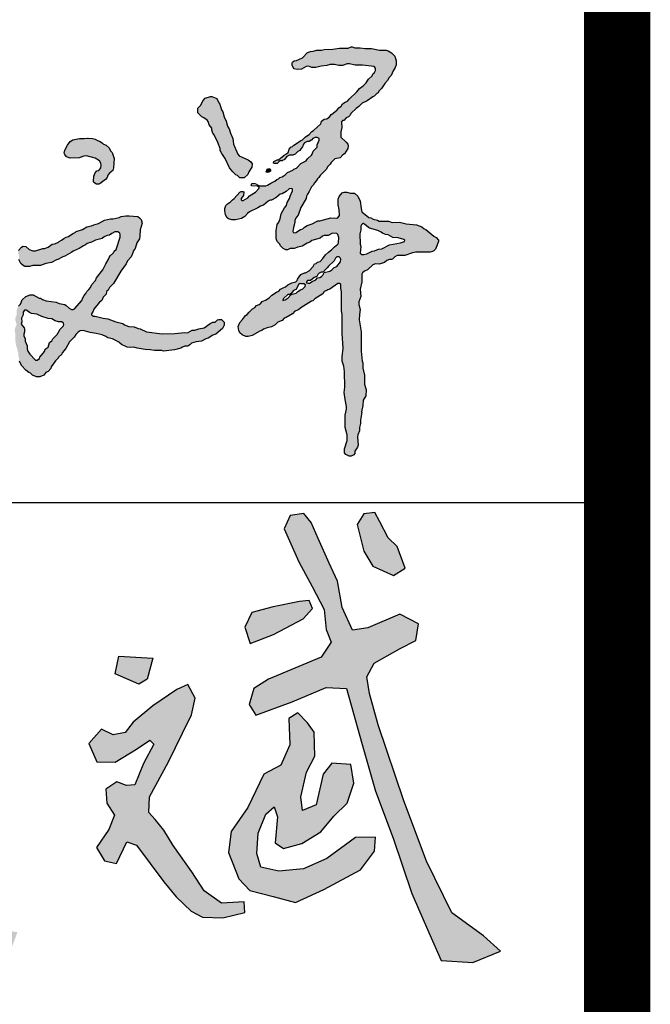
# Model space of a CAD drawing. Extents: x 427948 to 764348, y 274849 to 601549.
# Tile 76 of 212: x 762449 to 763398, y 344895 to 346375. Entities that reach past the tile are written whole.
import ezdxf

# ---------------------------------------------------------------- set-up
doc = ezdxf.new("R2010")
doc.units = 0
doc.header["$LTSCALE"] = 1000
doc.header["$MEASUREMENT"] = 0
doc.layers.get('0').update_dxf_attribs({"linetype": 'CONTINUOUS'})
doc.layers.add('PUB_TITLE', color=4, linetype='CONTINUOUS')

# ---------------------------------------------------------------- blocks, each defined once
blk = doc.blocks.new('武斌')
h = blk.add_hatch(color=3)
h.paths.add_polyline_path([(2274.1, -164.1), (2238.2, -126.9), (2205, -148.2), (2207.7, -246.4), (2174.5, -323.4), (2110.7, -356.5), (2050.9, -481.7), (1988.5, -572), (1977.9, -650.3), (2016.4, -749.8), (2057.6, -793.6), (2145.2, -816.2), (2230, -838), (2336.5, -789.6), (2473.3, -715.3), (2526.4, -646.3), (2530.4, -593.2), (2454.7, -594.5), (2347.1, -672.8), (2259.5, -712.6), (2166.5, -720.6), (2098.8, -706), (2084.1, -654.2), (2089.5, -578.6), (2118.7, -506.9), (2149.2, -479.1), (2162.5, -517.5), (2153.2, -614.4), (2185.1, -635.7), (2252.8, -617.1), (2324.5, -573.3), (2373.7, -514.9), (2424.2, -465.8), (2449.4, -390.1), (2437.4, -319.8), (2365.7, -315.8), (2333.8, -357), (2307.3, -472.4), (2255.5, -493.7), (2250.2, -441.9), (2271.4, -349), (2302, -289.3), (2299.3, -199)])
h.paths.add_polyline_path([(2260.8, 622.8), (2209.8, 614.3), (2187.5, 564.5), (2242.7, 440.3), (2292.6, 348.5), (2337.2, 261.5), (2344.7, 186.1), (2363.8, 138.4), (2326.6, 83.2), (2128.1, 0.2), (2073.3, -34.4), (2055.4, -95.1), (2080.4, -135.6), (2217.5, -85.6), (2345.1, -30.8), (2421.4, -34.4), (2480.7, -245.6), (2529.9, -420.7), (2597, -597.5), (2667.1, -804.7), (2731.2, -951), (2777.6, -1057), (2895.8, -1063.7), (2999.5, -1021.1), (2935.5, -963.2), (2816.6, -877.8), (2722, -682.8), (2636.6, -457.3), (2539.9, -171.2), (2507.8, -53.6), (2497.1, 8.4), (2525, 59.8), (2623.4, 115.4), (2681.2, 145.3), (2691.9, 207.3), (2621.3, 243.7), (2501.4, 192.4), (2443.6, 183.8), (2405.1, 269.3), (2388, 367.7), (2355.9, 436.2), (2315.2, 528.1), (2288, 588.1)])
h.paths.add_polyline_path([(2577.7, 530.5), (2546.5, 591), (2528.2, 626.5), (2485.9, 620.6), (2461.3, 580.9), (2486.9, 480.6), (2520, 424.8), (2597.6, 389.9), (2641.1, 417.3), (2611.8, 498.6)])
h.paths.add_polyline_path([(2245, 292.3), (2145.3, 271.9), (2066, 250.3), (2039.6, 195.1), (2058.8, 133.9), (2146.5, 167.5), (2258.2, 226.3), (2293, 265.9), (2281, 295.9)])
h.paths.add_polyline_path([(1545, -209), (1500.2, -187.3), (1453.3, -241.6), (1482.5, -310.8), (1552.5, -311.5), (1632, -262.6), (1682.2, -228.7), (1697.8, -244.3), (1658.4, -316.2), (1626.1, -396.5), (1594.9, -399.6), (1558.3, -385.9), (1516.3, -412.5), (1520.1, -465.8), (1549.9, -510.8), (1527.8, -564.1), (1482.1, -632.2), (1511.8, -682.4), (1557.6, -692.3), (1595.7, -610.8), (1632.3, -623), (1735.3, -760.5), (1781.2, -817.8), (1837.8, -871), (1879.6, -893.9), (1956.5, -895.9), (2038.7, -875.7), (2037.3, -836.7), (1951.7, -840.7), (1887, -794.9), (1840.5, -723.5), (1769.8, -624.5), (1735, -567), (1701.7, -526.9), (1679, -501.2), (1681.2, -441.5), (1751.9, -309.9), (1805.2, -202.3), (1839, -133.9), (1852.4, -71.7), (1824.6, -19.7), (1783.4, -39.1), (1693.8, -99.5), (1620, -161.2), (1589.8, -199.9)])
h.paths.add_polyline_path([(1641, -19.2), (1552.6, 20.1), (1566.3, 86.8), (1694, 79), (1672.4, 0.5)])
h.paths.add_polyline_path([(132.2, -561.6), (88.9, -601.8), (59.5, -691.5), (-8, -847.1), (-58.6, -963.7), (-77.3, -1082.5), (-85.2, -1155.7), (29.6, -1163.7), (170.1, -1106.3), (378, -1074.6), (534.4, -1046.9), (625.5, -991.6), (538.4, -971.8), (362.2, -1009.4), (188, -1019.2), (100.9, -1031.1), (27.6, -1054.9), (25.6, -961.9), (81.1, -803.6), (112.7, -679), (162.2, -595.9), (156.3, -556.4)])
h.paths.add_polyline_path([(399.2, -657.3), (317.8, -693.2), (317, -750.1), (359, -778.9), (470.1, -718.6), (524.4, -640.7), (470.1, -621.5), (429.9, -646)], flags=17)
h.paths.add_polyline_path([(312.8, -352), (259.1, -354.5), (233, -438), (218, -569.1), (216.7, -719.9), (216.7, -799.7), (264.1, -849.5), (277.8, -793.4), (282.8, -685), (302.8, -567.9), (316.5, -425.8), (330.2, -358.5)], flags=17)
h.paths.add_polyline_path([(41.9, -161.6), (-49.7, -163), (-76.3, -194.5), (-70, -249.1), (-28.7, -278.4), (76.9, -260.9), (216.9, -235.8), (374.5, -212.5), (539.1, -188.6), (657.2, -154.7), (680.4, -195.5), (722.6, -364.1), (746.7, -504.7), (817, -673.4), (883.4, -820), (961.7, -928.4), (1060.2, -1006.7), (1158.7, -1018.8), (1184.8, -950.5), (1104.4, -936.4), (1006, -874.2), (901.4, -703.5), (839.2, -544.9), (803, -420.4), (780.9, -249.7), (748.7, -161.3), (803, -95.1), (898, -62.2), (1016.5, -5.8), (1067.3, 33.6), (1029.2, 129.5), (1015.1, 261.9), (996.8, 338), (893.8, 300), (929.1, 143.5), (950.2, 88.6), (848.7, 20.9), (773.9, -18.5), (737.3, -42.5), (714.7, 39.3), (717.5, 184.4), (713.3, 292.9), (710.5, 364.8), (707.6, 409.9), (649.8, 421.2), (620.2, 370.4), (634.3, 215.4), (642.8, 81.5), (654, -7.2), (641.3, -62.2), (597.6, -86.2), (500.3, -108.7), (370.6, -127), (276.1, -145.4), (192.8, -156.6), (106.8, -169.3)])
h.paths.add_polyline_path([(48.2, -19.3), (192.8, 9.6), (376.1, 28.9), (437.1, 65.8), (421.1, 142.9), (331.1, 149.3), (152.7, 109.2), (56.2, 99.6), (12.9, 70.7), (0, 0)], flags=17)
for points in [[(2260.8, 622.8), (2209.8, 614.3), (2187.5, 564.5), (2242.7, 440.3), (2292.6, 348.5), (2337.2, 261.5), (2344.7, 186.1), (2363.8, 138.4), (2326.6, 83.2), (2128.1, 0.2), (2073.3, -34.4), (2055.4, -95.1), (2080.4, -135.6), (2217.5, -85.6), (2345.1, -30.8), (2421.4, -34.4), (2480.7, -245.6), (2529.9, -420.7), (2597, -597.5), (2667.1, -804.7), (2731.2, -951), (2777.6, -1057), (2895.8, -1063.7), (2999.5, -1021.1), (2935.5, -963.2), (2816.6, -877.8), (2722, -682.8), (2636.6, -457.3), (2539.9, -171.2), (2507.8, -53.6), (2497.1, 8.4), (2525, 59.8), (2623.4, 115.4), (2681.2, 145.3), (2691.9, 207.3), (2621.3, 243.7), (2501.4, 192.4), (2443.6, 183.8), (2405.1, 269.3), (2388, 367.7), (2355.9, 436.2), (2315.2, 528.1), (2288, 588.1)], [(2577.7, 530.5), (2546.5, 591), (2528.2, 626.5), (2485.9, 620.6), (2461.3, 580.9), (2486.9, 480.6), (2520, 424.8), (2597.6, 389.9), (2641.1, 417.3), (2611.8, 498.6)], [(2245, 292.3), (2145.3, 271.9), (2066, 250.3), (2039.6, 195.1), (2058.8, 133.9), (2146.5, 167.5), (2258.2, 226.3), (2293, 265.9), (2281, 295.9)], [(1641, -19.2), (1552.6, 20.1), (1566.3, 86.8), (1694, 79), (1672.4, 0.5)], [(1545, -209), (1500.2, -187.3), (1453.3, -241.6), (1482.5, -310.8), (1552.5, -311.5), (1632, -262.6), (1682.2, -228.7), (1697.8, -244.3), (1658.4, -316.2), (1626.1, -396.5), (1594.9, -399.6), (1558.3, -385.9), (1516.3, -412.5), (1520.1, -465.8), (1549.9, -510.8), (1527.8, -564.1), (1482.1, -632.2), (1511.8, -682.4), (1557.6, -692.3), (1595.7, -610.8), (1632.3, -623), (1735.3, -760.5), (1781.2, -817.8), (1837.8, -871), (1879.6, -893.9), (1956.5, -895.9), (2038.7, -875.7), (2037.3, -836.7), (1951.7, -840.7), (1887, -794.9), (1840.5, -723.5), (1769.8, -624.5), (1735, -567), (1701.7, -526.9), (1679, -501.2), (1681.2, -441.5), (1751.9, -309.9), (1805.2, -202.3), (1839, -133.9), (1852.4, -71.7), (1824.6, -19.7), (1783.4, -39.1), (1693.8, -99.5), (1620, -161.2), (1589.8, -199.9)], [(2274.1, -164.1), (2238.2, -126.9), (2205, -148.2), (2207.7, -246.4), (2174.5, -323.4), (2110.7, -356.5), (2050.9, -481.7), (1988.5, -572), (1977.9, -650.3), (2016.4, -749.8), (2057.6, -793.6), (2145.2, -816.2), (2230, -838), (2336.5, -789.6), (2473.3, -715.3), (2526.4, -646.3), (2530.4, -593.2), (2454.7, -594.5), (2347.1, -672.8), (2259.5, -712.6), (2166.5, -720.6), (2098.8, -706), (2084.1, -654.2), (2089.5, -578.6), (2118.7, -506.9), (2149.2, -479.1), (2162.5, -517.5), (2153.2, -614.4), (2185.1, -635.7), (2252.8, -617.1), (2324.5, -573.3), (2373.7, -514.9), (2424.2, -465.8), (2449.4, -390.1), (2437.4, -319.8), (2365.7, -315.8), (2333.8, -357), (2307.3, -472.4), (2255.5, -493.7), (2250.2, -441.9), (2271.4, -349), (2302, -289.3), (2299.3, -199)]]:
    blk.add_lwpolyline(points, close=True)
blk = doc.blocks.new('谭文军')
at = {"linetype": 'Continuous'}
h = blk.add_hatch(color=256, dxfattribs=at)
h.paths.add_polyline_path([(2707.3, 2346), (2707.3, 2339), (2699.3, 2322), (2699.3, 2313), (2684.3, 2298), (2680.9, 2285.4), (2664.3, 2270), (2658.3, 2262), (2639.3, 2253), (2622.3, 2235), (2613.3, 2232), (2609.3, 2228), (2589.3, 2219), (2580.3, 2210), (2569.3, 2203), (2561.3, 2200), (2555.3, 2195), (2549.3, 2193), (2542.3, 2187), (2527.3, 2180), (2512.3, 2170), (2483.3, 2170), (2483.3, 2161), (2470.3, 2146), (2448.3, 2132), (2441.3, 2125), (2421.2, 2113.1), (2415.2, 2119.1), (2425.3, 2133), (2426.3, 2147), (2423.3, 2149), (2417.3, 2149), (2411.3, 2146), (2391.3, 2122), (2384.3, 2118), (2377.3, 2110), (2366.3, 2103), (2360.3, 2097), (2356.3, 2085), (2356.3, 2076), (2358.3, 2062), (2365.3, 2051), (2370.3, 2047), (2382.3, 2043), (2396.3, 2043), (2418.3, 2048), (2430.3, 2056), (2443.8, 2070.8), (2479.3, 2088), (2488.3, 2094), (2500.3, 2098), (2517.3, 2112), (2525.3, 2116), (2529.3, 2116), (2545.3, 2125), (2562.3, 2138), (2569.3, 2140), (2584.3, 2148), (2595.3, 2158), (2608.3, 2160.6), (2608.3, 2151), (2599.3, 2131), (2597.3, 2123), (2588.3, 2107), (2585.3, 2097), (2578.3, 2088), (2566.3, 2066), (2562.3, 2047), (2557.3, 2035), (2551.3, 2026), (2547.3, 2004), (2547.3, 1974), (2551.3, 1963), (2560.3, 1953), (2563.3, 1946), (2573.3, 1937), (2583.3, 1932), (2589.3, 1932), (2599.3, 1936), (2614.3, 1936), (2627.3, 1941), (2644.3, 1945), (2662.3, 1956), (2672.3, 1960), (2680.3, 1966), (2711.3, 1975), (2722.8, 1985), (2740.3, 1985), (2757.3, 1993), (2774.9, 1991.8), (2780.3, 1977), (2779.2, 1955.4), (2764.3, 1943), (2753.3, 1931), (2741.3, 1923), (2731.3, 1913), (2721.3, 1899), (2710.3, 1888), (2701.3, 1886), (2696.3, 1881), (2690.3, 1879), (2685.3, 1870), (2669.3, 1853), (2656.3, 1846), (2652.3, 1846), (2638.3, 1840), (2626.3, 1822), (2624.4, 1814.1), (2605.3, 1809), (2590.3, 1801), (2582.3, 1794), (2575.3, 1792), (2563.3, 1785), (2557.3, 1778), (2548.3, 1774), (2531.3, 1763), (2521.3, 1753), (2507.3, 1744), (2495.3, 1739), (2487.8, 1730), (2474.3, 1724), (2468.3, 1717), (2459.3, 1712), (2446.3, 1700), (2439.3, 1691), (2433.3, 1687), (2422.3, 1672), (2411.3, 1661), (2406.3, 1646), (2408.3, 1632), (2412.3, 1623), (2420.3, 1616), (2434.3, 1609), (2442.3, 1609), (2457.3, 1613), (2486.3, 1629), (2494.3, 1631), (2500.3, 1636), (2513.3, 1641), (2530.3, 1645), (2543.3, 1653), (2553.3, 1662), (2569.3, 1669), (2576.3, 1677), (2584.3, 1680), (2607.3, 1694), (2616.3, 1703), (2630.3, 1708), (2639.3, 1716), (2678.3, 1741), (2683.3, 1742), (2691.3, 1749), (2721.3, 1768), (2726.3, 1777), (2735.3, 1780), (2739.3, 1783), (2746.3, 1785), (2779.5, 1808.2), (2787.3, 1802), (2787.3, 1790), (2790.3, 1774), (2790.3, 1705), (2793.3, 1691), (2793.3, 1620), (2796.3, 1566), (2792.3, 1534), (2793.3, 1517), (2798.3, 1499), (2801.3, 1479), (2802.3, 1421), (2800.3, 1401), (2803.3, 1375), (2810.5, 1344), (2804.3, 1317), (2804.3, 1271), (2811.3, 1243), (2811.3, 1222), (2801.3, 1192), (2801.3, 1177), (2806.3, 1170), (2818.3, 1164), (2826.3, 1164), (2836.3, 1169), (2839.3, 1174), (2840.3, 1183), (2850.3, 1198), (2852.3, 1205), (2850.1, 1239.7), (2857.3, 1259), (2857.3, 1271), (2861.3, 1286), (2861.3, 1298), (2865.3, 1328), (2864.3, 1329), (2869.3, 1353), (2871.3, 1373), (2880.3, 1389), (2882.3, 1411), (2876.3, 1432), (2876.3, 1465), (2869.3, 1491), (2869.3, 1511), (2867.3, 1518), (2863.3, 1555), (2863.3, 1627), (2856.3, 1671), (2857.3, 1691), (2860.3, 1710), (2853.8, 1733.6), (2862.3, 1758), (2860.3, 1785), (2865.3, 1812), (2865.3, 1843.4), (2875.3, 1852), (2887.3, 1857), (2906.3, 1876), (2916.3, 1879), (2930.3, 1878), (2950.3, 1885), (2963.2, 1895), (2976.3, 1895), (2980.3, 1897), (2988.3, 1905), (2997.3, 1910), (3025.3, 1910), (3054.3, 1921), (3067.3, 1923), (3120.3, 1923), (3129.3, 1925), (3134.3, 1928), (3140.3, 1934), (3151.3, 1963), (3151.3, 1968), (3142.3, 1978), (3134.3, 1982), (3104.3, 2007), (3097.3, 2010), (3089.3, 2017), (3069.3, 2025), (3031.3, 2028), (3006.3, 2034), (2979.3, 2033), (2965.3, 2038), (2930.3, 2038), (2924.3, 2042), (2908.3, 2046), (2899.3, 2051), (2892.3, 2052), (2866.3, 2073), (2863.3, 2085), (2860.3, 2113), (2851.3, 2131), (2838.3, 2142), (2824.3, 2142), (2810.3, 2146), (2800.3, 2146), (2793.3, 2143), (2781.3, 2130), (2777.3, 2120), (2777.3, 2099), (2781.3, 2082), (2782.3, 2059), (2774.7, 2048.8), (2750.3, 2050), (2709.3, 2039), (2702.3, 2039), (2681.3, 2028), (2662.3, 2022), (2652.3, 2016), (2646.3, 2010), (2637.3, 2007), (2616, 1993.2), (2609.1, 1997.9), (2611.3, 2015), (2616.3, 2033), (2616.3, 2042), (2622.3, 2053), (2629.3, 2060), (2639.3, 2089), (2659.3, 2122), (2660.8, 2135.4), (2670.3, 2149), (2678.3, 2166), (2684.3, 2172), (2689.3, 2181), (2697.3, 2189), (2701.3, 2196), (2706.3, 2200), (2711.3, 2208), (2733.3, 2230), (2739.3, 2242), (2748.3, 2250), (2751.3, 2256), (2765.3, 2270), (2785.3, 2274), (2795.3, 2285), (2801.3, 2288), (2814.3, 2308), (2815.3, 2318), (2813.3, 2324), (2807.3, 2332), (2788.3, 2351), (2787.3, 2370), (2791.3, 2386), (2790.1, 2411), (2798.3, 2413), (2807.3, 2422), (2816.3, 2426), (2821.3, 2431), (2826.3, 2440), (2844.3, 2457), (2855.3, 2464), (2867.3, 2477), (2886.3, 2486), (2906.3, 2501), (2912.3, 2503), (2921.3, 2513), (2926.3, 2516), (2929.3, 2522), (2939.3, 2531), (2951.3, 2550), (2961.3, 2561), (2967.3, 2572), (2975.3, 2580), (2982.3, 2597), (2990.3, 2610), (2993.3, 2619), (2993.3, 2634), (2988.3, 2652), (2976.3, 2664), (2964.3, 2672), (2956.3, 2674), (2931.3, 2674), (2901.3, 2680), (2878.3, 2680), (2860.3, 2683), (2840.3, 2683), (2830.3, 2686), (2826.3, 2686), (2815.3, 2681), (2783.3, 2682), (2758.3, 2678), (2726.3, 2676), (2716.3, 2674), (2698.3, 2674), (2684.3, 2670), (2674.3, 2669), (2663.3, 2665), (2645.3, 2645), (2622.3, 2636), (2614.3, 2635), (2608.3, 2630), (2606.3, 2626), (2606.3, 2618), (2610.3, 2609), (2614.3, 2605), (2625.3, 2602), (2641.3, 2603), (2662.5, 2615.5), (2680.3, 2610), (2694.3, 2610), (2714.3, 2615), (2735.3, 2617), (2748.3, 2621), (2764.3, 2621), (2780.3, 2617), (2794.3, 2617), (2815, 2624.3), (2841.3, 2618), (2868.3, 2618), (2917.3, 2612.4), (2917.3, 2594.2), (2908.3, 2587), (2904.3, 2579), (2890.3, 2566), (2882.3, 2552), (2871.3, 2541), (2857.3, 2531), (2847.3, 2519), (2818.3, 2492), (2812.3, 2484), (2803.3, 2481), (2794.3, 2474), (2789.3, 2466), (2780.3, 2459), (2771.3, 2449), (2767.3, 2447), (2758.3, 2438), (2752.3, 2435), (2746.3, 2427), (2735.3, 2419), (2726.3, 2417), (2716.3, 2410), (2713.3, 2400), (2686.3, 2375), (2679.3, 2371), (2670.3, 2360), (2656.3, 2352), (2645.3, 2340), (2637.3, 2337), (2612.3, 2321), (2608.3, 2316), (2601.3, 2313), (2595.3, 2306), (2590.2, 2290.7), (2576.3, 2283), (2555.3, 2266), (2550.3, 2266), (2538.3, 2260), (2537.3, 2254), (2540.3, 2252), (2550.3, 2253), (2560.3, 2262), (2569.3, 2263), (2571.3, 2265), (2576.3, 2266), (2587.3, 2279), (2597.3, 2283), (2609.3, 2283), (2618.3, 2287), (2628.3, 2297), (2635.3, 2301), (2638.3, 2307), (2645.3, 2315), (2649.5, 2327.6), (2662.3, 2334), (2670.3, 2334), (2679.3, 2340), (2686.5, 2349), (2699.3, 2349)])
h.paths.add_polyline_path([(2890.3, 2014), (2894.3, 2012), (2925.3, 2003), (2938.3, 1997), (2942.3, 1993), (2954.3, 1988), (2963.3, 1987), (2981.3, 1978), (3001.3, 1976), (3027.1, 1968.6), (3024.3, 1963), (3010.3, 1957), (2969.3, 1950), (2940.3, 1935), (2928.3, 1934), (2913.3, 1928), (2904.3, 1927), (2884.3, 1917), (2873.3, 1914), (2859.9, 1914), (2862.3, 1944), (2859.3, 1953), (2858.3, 1991), (2862.3, 2006), (2862.3, 2023.4), (2871, 2030.3), (2873.3, 2028), (2876.3, 2027)], flags=16)
h.paths.add_polyline_path([(2786.3, 1887), (2772.3, 1870), (2763.3, 1866), (2750.3, 1852.9), (2725.3, 1847), (2718.7, 1833.7), (2709.3, 1829), (2700.3, 1828), (2695.3, 1820), (2681.3, 1814), (2669.2, 1805.5), (2657.5, 1810.1), (2664.3, 1817), (2674.3, 1818), (2688.3, 1829), (2698.3, 1832), (2704.2, 1843.6), (2714.3, 1848), (2723.3, 1849), (2726.3, 1854), (2737.3, 1864), (2741.3, 1871), (2763.3, 1891), (2770.2, 1904.7), (2783.6, 1906.4), (2787.3, 1897)], flags=16)
h.paths.add_polyline_path([(2650.3, 1805), (2659.3, 1799), (2646.3, 1786), (2637.3, 1783), (2627.3, 1777), (2621.3, 1770), (2606.3, 1767), (2601.3, 1764), (2591.3, 1753), (2580.3, 1746), (2568.7, 1741.6), (2574.3, 1751), (2590.3, 1765), (2599.3, 1766), (2600.3, 1768), (2602.3, 1768), (2611.3, 1780), (2620.3, 1784), (2624.3, 1789), (2631.5, 1804.4), (2639.3, 1806), (2640.3, 1805)], flags=16)
for points in [[(2377.3, 2365), (2372.3, 2382), (2366.3, 2392), (2361.3, 2410), (2353.3, 2426), (2348.3, 2445), (2343.3, 2452), (2337.3, 2473), (2333.3, 2478), (2326.3, 2494), (2307.3, 2502), (2302.3, 2502), (2283.3, 2496), (2274.3, 2486), (2266.3, 2470), (2255.3, 2458), (2255.3, 2441), (2270.3, 2426), (2278.3, 2423), (2293.4, 2411.7), (2298.3, 2397), (2308.3, 2384), (2308.3, 2376), (2311.3, 2366), (2316.3, 2359), (2330.3, 2331), (2338.3, 2308), (2339.3, 2301), (2344.3, 2290), (2357.3, 2271), (2373.3, 2237), (2385.3, 2222), (2397.3, 2211), (2403.3, 2208), (2412.3, 2199), (2428.3, 2199), (2441.3, 2212), (2445.3, 2222), (2456.3, 2239), (2457.3, 2251), (2452.3, 2259), (2442.3, 2266), (2406.3, 2282.4), (2388.3, 2324), (2386.3, 2346)], [(1874.1, 2272), (1889.1, 2262), (1896.5, 2250.3), (1895.1, 2237), (1887.1, 2227), (1880.1, 2225), (1873.1, 2218), (1869.1, 2205), (1867.1, 2186), (1869.1, 2182), (1878.1, 2176), (1887.1, 2176), (1892.1, 2178), (1912.1, 2193), (1918.1, 2200), (1921.1, 2209), (1927.1, 2217), (1939.1, 2227), (1942.1, 2236), (1944.1, 2271), (1937.1, 2294), (1930.1, 2300), (1926.1, 2311), (1915.1, 2321), (1905.1, 2325), (1900.1, 2330), (1890.1, 2336), (1882.1, 2338), (1874.1, 2343), (1863.1, 2346), (1848.1, 2347), (1845.1, 2347), (1833.1, 2345), (1815.1, 2345), (1790.1, 2340), (1780.1, 2335), (1770.1, 2321), (1760.1, 2302), (1758.1, 2291), (1760.1, 2286), (1767.1, 2278), (1781.1, 2273), (1814.1, 2274), (1831.1, 2280), (1841.1, 2281)], [(2526.3, 2229), (2524.3, 2232), (2519.3, 2234), (2513.3, 2231), (2510.3, 2222), (2513.3, 2219), (2520.3, 2220), (2526.3, 2224)]]:
    blk.add_hatch(color=256, dxfattribs=at).paths.add_polyline_path(points)
h = blk.add_hatch(color=256, dxfattribs=at)
h.paths.add_polyline_path([(1886.1, 2030), (1868.1, 2025), (1860.1, 2021), (1842.1, 2017), (1826.1, 2007), (1803.1, 2000), (1799.1, 1996), (1790.1, 1992), (1774.1, 1981), (1766.1, 1979), (1757.1, 1974), (1748.1, 1967), (1739.1, 1963), (1737.1, 1960), (1723.1, 1954), (1713.1, 1953), (1699.1, 1942), (1685.1, 1936), (1679.1, 1936), (1652.1, 1928), (1641.1, 1928), (1628.1, 1933), (1616.1, 1944), (1606.1, 1945), (1599.1, 1942), (1588.1, 1929), (1587.1, 1922), (1590.1, 1906), (1590.1, 1895), (1597.1, 1881), (1605.1, 1873), (1612.1, 1870), (1629.1, 1870), (1641.1, 1873), (1670.1, 1873), (1690.1, 1881), (1711.1, 1885), (1729.1, 1894), (1734.1, 1895), (1753.1, 1906), (1760.1, 1908), (1787.1, 1923), (1791.1, 1927), (1814.1, 1936), (1830.1, 1947), (1838.1, 1950), (1844.1, 1955), (1860.1, 1960), (1875.1, 1968), (1900.1, 1974), (1907.1, 1980), (1918.1, 1985), (1927.1, 1986), (1935.1, 1992), (1947.1, 1998), (1963.1, 1998), (1968.8, 1983.8), (1951.1, 1933), (1944.1, 1926), (1942.1, 1921), (1929.1, 1909), (1925.1, 1903), (1922.1, 1894), (1913.1, 1880), (1902.1, 1857), (1879.1, 1828), (1875.1, 1818), (1861.1, 1803), (1854.1, 1787.4), (1842.1, 1777), (1839.1, 1769), (1832.1, 1762), (1827.1, 1753), (1824.1, 1743), (1795.4, 1710), (1781.1, 1710), (1766.1, 1725), (1760.1, 1728), (1739.1, 1732), (1728.1, 1737), (1691.1, 1742), (1678.1, 1747), (1670.1, 1752), (1665.1, 1752), (1643.1, 1764), (1632.1, 1764), (1616.1, 1758), (1602.1, 1746), (1595.1, 1730), (1588.1, 1722), (1583.1, 1712), (1581.1, 1704), (1582.1, 1692), (1576.1, 1678), (1576.1, 1671), (1581.2, 1653.4), (1575.1, 1639), (1574.1, 1632), (1577.1, 1613), (1576.1, 1599), (1579.1, 1576), (1585.1, 1559), (1585.1, 1553), (1587.1, 1549), (1587.1, 1541), (1592.1, 1518), (1599.1, 1501), (1615.1, 1484), (1626.1, 1475), (1633.1, 1473), (1640.1, 1465), (1655.1, 1459), (1667.1, 1459), (1682.1, 1465), (1690.1, 1475), (1698.1, 1479), (1708.1, 1490), (1710.1, 1496), (1726.1, 1519), (1736.1, 1529), (1737.1, 1532), (1749.1, 1543), (1751.1, 1548), (1764.1, 1565), (1778.1, 1590), (1795.1, 1607), (1802.1, 1617), (1810.1, 1625), (1818.1, 1630), (1829.1, 1631), (1855.1, 1624), (1877.1, 1621), (1899.1, 1615), (1913.1, 1609), (1920.1, 1604), (1943, 1598.9), (1962.1, 1588), (1971.1, 1579), (1992.1, 1569), (2005.1, 1568), (2017.1, 1570), (2030.1, 1566), (2059.1, 1561), (2078.1, 1560), (2094.1, 1557), (2121.1, 1557), (2128.1, 1555), (2169.1, 1560), (2192.1, 1566), (2202.6, 1573), (2218.1, 1573), (2226.1, 1578), (2232.1, 1584), (2249.1, 1589), (2269.1, 1592), (2285.1, 1601), (2294.1, 1603), (2311.1, 1614), (2322.1, 1618), (2347.1, 1639), (2354.1, 1652), (2353.1, 1663), (2343.1, 1672), (2334.1, 1673), (2329.1, 1671), (2320.1, 1663), (2311.1, 1662), (2301.1, 1657), (2279.1, 1642), (2259.1, 1638), (2244.1, 1633), (2234.1, 1633), (2217.1, 1623), (2207.1, 1624), (2170.1, 1620), (2123.1, 1619), (2064.1, 1627), (2041.1, 1638), (2033.1, 1639), (2018.1, 1645), (1999.1, 1647), (1983.1, 1653), (1977.1, 1657), (1950.1, 1664), (1921.1, 1675), (1903.1, 1677), (1874.1, 1685), (1867.1, 1685), (1858.3, 1691.3), (1866.1, 1703), (1869.1, 1711), (1890.1, 1737), (1898.1, 1743), (1903.1, 1755), (1914.1, 1767), (1916.1, 1776), (1922.1, 1782), (1927.1, 1791), (1942.1, 1806), (1969.1, 1852), (1989.1, 1880), (1994.1, 1891), (2008.1, 1906), (2014.1, 1920), (2015.1, 1926), (2022.1, 1937), (2029.1, 1958), (2038.1, 1973), (2040.1, 1982), (2041.1, 2006), (2048.1, 2031), (2045.1, 2044), (2039.1, 2051), (2032.1, 2055), (2000.1, 2058), (1987.1, 2058), (1970.1, 2055), (1963.1, 2052), (1941.1, 2047), (1931.1, 2047), (1908.1, 2042)])
h.paths.add_polyline_path([(1749.1, 1664), (1758.5, 1657.3), (1754.3, 1646.9), (1743.1, 1637), (1732.1, 1617), (1716.1, 1601), (1712.1, 1593), (1703.1, 1587), (1698.1, 1570), (1688.1, 1562), (1685.1, 1554), (1668.1, 1533), (1666.1, 1528), (1654.9, 1518.1), (1630.1, 1544), (1621.1, 1558.1), (1621.1, 1575), (1613.1, 1592), (1613.1, 1600), (1607, 1614.7), (1611.1, 1627), (1611.1, 1637), (1609.1, 1642), (1598.1, 1655), (1600.1, 1662), (1599.1, 1677), (1605.1, 1690), (1606.1, 1700), (1614.1, 1711.1), (1619.1, 1706), (1629.1, 1698), (1636.1, 1695), (1656.1, 1692), (1675.1, 1683), (1699.1, 1676), (1712.1, 1675), (1725.1, 1668), (1737.1, 1664)], flags=16)
for points in [[(2826.3, 2686), (2830.3, 2686), (2840.3, 2683), (2860.3, 2683), (2878.3, 2680), (2901.3, 2680), (2931.3, 2674), (2956.3, 2674), (2964.3, 2672), (2976.3, 2664), (2988.3, 2652), (2993.3, 2634), (2993.3, 2619), (2990.3, 2610), (2982.3, 2597), (2975.3, 2580), (2967.3, 2572), (2961.3, 2561), (2951.3, 2550), (2939.3, 2531), (2929.3, 2522), (2926.3, 2516), (2921.3, 2513), (2912.3, 2503), (2906.3, 2501), (2886.3, 2486), (2867.3, 2477), (2855.3, 2464), (2844.3, 2457), (2826.3, 2440), (2821.3, 2431), (2816.3, 2426), (2807.3, 2422), (2798.3, 2413), (2794.3, 2412), (2790.3, 2407), (2791.3, 2386), (2787.3, 2370), (2788.3, 2351), (2807.3, 2332), (2813.3, 2324), (2815.3, 2318), (2814.3, 2308), (2801.3, 2288), (2795.3, 2285), (2785.3, 2274), (2765.3, 2270), (2751.3, 2256), (2748.3, 2250), (2739.3, 2242), (2733.3, 2230), (2711.3, 2208), (2706.3, 2200), (2701.3, 2196), (2697.3, 2189), (2689.3, 2181), (2684.3, 2172), (2678.3, 2166), (2670.3, 2149), (2663.3, 2139), (2660.3, 2131), (2659.3, 2122), (2639.3, 2089), (2629.3, 2060), (2622.3, 2053), (2616.3, 2042), (2616.3, 2033), (2611.3, 2015), (2609.3, 2000), (2610.3, 1997), (2613.3, 1995), (2620.3, 1996), (2637.3, 2007), (2646.3, 2010), (2652.3, 2016), (2662.3, 2022), (2681.3, 2028), (2702.3, 2039), (2709.3, 2039), (2750.3, 2050), (2771.3, 2049), (2776.3, 2051), (2782.3, 2059), (2781.3, 2082), (2777.3, 2099), (2777.3, 2120), (2781.3, 2130), (2793.3, 2143), (2800.3, 2146), (2810.3, 2146), (2824.3, 2142), (2838.3, 2142), (2851.3, 2131), (2860.3, 2113), (2863.3, 2085), (2866.3, 2073), (2892.3, 2052), (2899.3, 2051), (2908.3, 2046), (2924.3, 2042), (2930.3, 2038), (2965.3, 2038), (2979.3, 2033), (3006.3, 2034), (3031.3, 2028), (3069.3, 2025), (3089.3, 2017), (3097.3, 2010), (3104.3, 2007), (3134.3, 1982), (3142.3, 1978), (3151.3, 1968), (3151.3, 1963), (3140.3, 1934), (3134.3, 1928), (3129.3, 1925), (3120.3, 1923), (3067.3, 1923), (3054.3, 1921), (3025.3, 1910), (2997.3, 1910), (2988.3, 1905), (2980.3, 1897), (2976.3, 1895), (2968.3, 1895), (2959.3, 1892), (2950.3, 1885), (2930.3, 1878), (2916.3, 1879), (2906.3, 1876), (2887.3, 1857), (2875.3, 1852), (2868.3, 1846), (2865.3, 1841), (2865.3, 1812), (2860.3, 1785), (2862.3, 1758), (2855.3, 1738), (2855.3, 1728), (2860.3, 1710), (2857.3, 1691), (2856.3, 1671), (2863.3, 1627), (2863.3, 1555), (2867.3, 1518), (2869.3, 1511), (2869.3, 1491), (2876.3, 1465), (2876.3, 1432), (2882.3, 1411), (2880.3, 1389), (2871.3, 1373), (2869.3, 1353), (2864.3, 1329), (2865.3, 1328), (2861.3, 1298), (2861.3, 1286), (2857.3, 1271), (2857.3, 1259), (2851.3, 1243), (2850.3, 1236), (2852.3, 1205), (2850.3, 1198), (2840.3, 1183), (2839.3, 1174), (2836.3, 1169), (2826.3, 1164), (2818.3, 1164), (2806.3, 1170), (2801.3, 1177), (2801.3, 1192), (2811.3, 1222), (2811.3, 1243), (2804.3, 1271), (2804.3, 1317), (2809.3, 1339), (2809.3, 1349), (2803.3, 1375), (2800.3, 1401), (2802.3, 1421), (2801.3, 1479), (2798.3, 1499), (2793.3, 1517), (2792.3, 1534), (2796.3, 1566), (2793.3, 1620), (2793.3, 1691), (2790.3, 1705), (2790.3, 1774), (2787.3, 1790), (2787.3, 1802), (2782.3, 1806), (2776.3, 1806), (2746.3, 1785), (2739.3, 1783), (2735.3, 1780), (2726.3, 1777), (2721.3, 1768), (2691.3, 1749), (2683.3, 1742), (2678.3, 1741), (2639.3, 1716), (2630.3, 1708), (2616.3, 1703), (2607.3, 1694), (2584.3, 1680), (2576.3, 1677), (2569.3, 1669), (2553.3, 1662), (2543.3, 1653), (2530.3, 1645), (2513.3, 1641), (2500.3, 1636), (2494.3, 1631), (2486.3, 1629), (2457.3, 1613), (2442.3, 1609), (2434.3, 1609), (2420.3, 1616), (2412.3, 1623), (2408.3, 1632), (2406.3, 1646), (2411.3, 1661), (2422.3, 1672), (2433.3, 1687), (2439.3, 1691), (2446.3, 1700), (2459.3, 1712), (2468.3, 1717), (2474.3, 1724), (2483.3, 1728), (2490.3, 1733), (2495.3, 1739), (2507.3, 1744), (2521.3, 1753), (2531.3, 1763), (2548.3, 1774), (2557.3, 1778), (2563.3, 1785), (2575.3, 1792), (2582.3, 1794), (2590.3, 1801), (2605.3, 1809), (2620.3, 1813), (2625.3, 1818), (2626.3, 1822), (2638.3, 1840), (2652.3, 1846), (2656.3, 1846), (2669.3, 1853), (2685.3, 1870), (2690.3, 1879), (2696.3, 1881), (2701.3, 1886), (2710.3, 1888), (2721.3, 1899), (2731.3, 1913), (2741.3, 1923), (2753.3, 1931), (2764.3, 1943), (2776.3, 1953), (2779.3, 1958), (2780.3, 1977), (2776.3, 1988), (2772.3, 1992), (2757.3, 1993), (2740.3, 1985), (2725.3, 1985), (2719.3, 1982), (2711.3, 1975), (2680.3, 1966), (2672.3, 1960), (2662.3, 1956), (2644.3, 1945), (2627.3, 1941), (2614.3, 1936), (2599.3, 1936), (2589.3, 1932), (2583.3, 1932), (2573.3, 1937), (2563.3, 1946), (2560.3, 1953), (2551.3, 1963), (2547.3, 1974), (2547.3, 2004), (2551.3, 2026), (2557.3, 2035), (2562.3, 2047), (2566.3, 2066), (2578.3, 2088), (2585.3, 2097), (2588.3, 2107), (2597.3, 2123), (2599.3, 2131), (2608.3, 2151), (2608.3, 2157), (2605.3, 2160), (2595.3, 2158), (2584.3, 2148), (2569.3, 2140), (2562.3, 2138), (2545.3, 2125), (2529.3, 2116), (2525.3, 2116), (2517.3, 2112), (2500.3, 2098), (2488.3, 2094), (2479.3, 2088), (2448.3, 2073), (2440.3, 2067), (2430.3, 2056), (2418.3, 2048), (2396.3, 2043), (2382.3, 2043), (2370.3, 2047), (2365.3, 2051), (2358.3, 2062), (2356.3, 2076), (2356.3, 2085), (2360.3, 2097), (2366.3, 2103), (2377.3, 2110), (2384.3, 2118), (2391.3, 2122), (2411.3, 2146), (2417.3, 2149), (2423.3, 2149), (2426.3, 2147), (2425.3, 2133), (2417.3, 2122), (2417.3, 2117), (2419.3, 2115), (2424.3, 2115), (2441.3, 2125), (2448.3, 2132), (2470.3, 2146), (2483.3, 2161), (2483.3, 2165), (2477.3, 2168), (2456.3, 2169), (2454.3, 2173), (2458.3, 2178), (2467.3, 2178), (2473.3, 2176), (2476.3, 2173), (2486.3, 2170), (2508.3, 2170), (2515.3, 2172), (2527.3, 2180), (2542.3, 2187), (2549.3, 2193), (2555.3, 2195), (2561.3, 2200), (2569.3, 2203), (2580.3, 2210), (2589.3, 2219), (2609.3, 2228), (2613.3, 2232), (2622.3, 2235), (2639.3, 2253), (2658.3, 2262), (2664.3, 2270), (2678.3, 2283), (2681.3, 2287), (2684.3, 2298), (2699.3, 2313), (2699.3, 2322), (2707.3, 2339), (2707.3, 2346), (2699.3, 2349), (2692.3, 2349), (2683.3, 2345), (2679.3, 2340), (2670.3, 2334), (2662.3, 2334), (2652.3, 2329), (2648.3, 2324), (2645.3, 2315), (2638.3, 2307), (2635.3, 2301), (2628.3, 2297), (2618.3, 2287), (2609.3, 2283), (2597.3, 2283), (2587.3, 2279), (2576.3, 2266), (2571.3, 2265), (2569.3, 2263), (2560.3, 2262), (2550.3, 2253), (2540.3, 2252), (2537.3, 2254), (2538.3, 2260), (2550.3, 2266), (2555.3, 2266), (2576.3, 2283), (2585.3, 2288), (2591.3, 2294), (2595.3, 2306), (2601.3, 2313), (2608.3, 2316), (2612.3, 2321), (2637.3, 2337), (2645.3, 2340), (2656.3, 2352), (2670.3, 2360), (2679.3, 2371), (2686.3, 2375), (2713.3, 2400), (2716.3, 2410), (2726.3, 2417), (2735.3, 2419), (2746.3, 2427), (2752.3, 2435), (2758.3, 2438), (2767.3, 2447), (2771.3, 2449), (2780.3, 2459), (2789.3, 2466), (2794.3, 2474), (2803.3, 2481), (2812.3, 2484), (2818.3, 2492), (2847.3, 2519), (2857.3, 2531), (2871.3, 2541), (2882.3, 2552), (2890.3, 2566), (2904.3, 2579), (2908.3, 2587), (2913.3, 2591), (2917.3, 2599), (2917.3, 2607), (2912.3, 2613), (2868.3, 2618), (2841.3, 2618), (2820.3, 2623), (2811.3, 2623), (2794.3, 2617), (2780.3, 2617), (2764.3, 2621), (2748.3, 2621), (2735.3, 2617), (2714.3, 2615), (2694.3, 2610), (2680.3, 2610), (2667.3, 2614), (2658.3, 2613), (2641.3, 2603), (2625.3, 2602), (2614.3, 2605), (2610.3, 2609), (2606.3, 2618), (2606.3, 2626), (2608.3, 2630), (2614.3, 2635), (2622.3, 2636), (2645.3, 2645), (2663.3, 2665), (2674.3, 2669), (2684.3, 2670), (2698.3, 2674), (2716.3, 2674), (2726.3, 2676), (2758.3, 2678), (2783.3, 2682), (2815.3, 2681), (2826.3, 2686)], [(2302.3, 2502), (2307.3, 2502), (2326.3, 2494), (2333.3, 2478), (2337.3, 2473), (2343.3, 2452), (2348.3, 2445), (2353.3, 2426), (2361.3, 2410), (2366.3, 2392), (2372.3, 2382), (2377.3, 2365), (2386.3, 2346), (2388.3, 2324), (2404.3, 2287), (2409.3, 2281), (2442.3, 2266), (2452.3, 2259), (2457.3, 2251), (2456.3, 2239), (2445.3, 2222), (2441.3, 2212), (2428.3, 2199), (2412.3, 2199), (2403.3, 2208), (2397.3, 2211), (2385.3, 2222), (2373.3, 2237), (2357.3, 2271), (2344.3, 2290), (2339.3, 2301), (2338.3, 2308), (2330.3, 2331), (2316.3, 2359), (2311.3, 2366), (2308.3, 2376), (2308.3, 2384), (2298.3, 2397), (2294.3, 2409), (2290.3, 2414), (2278.3, 2423), (2270.3, 2426), (2255.3, 2441), (2255.3, 2458), (2266.3, 2470), (2274.3, 2486), (2283.3, 2496), (2302.3, 2502)], [(1845.1, 2347), (1848.1, 2347), (1863.1, 2346), (1874.1, 2343), (1882.1, 2338), (1890.1, 2336), (1900.1, 2330), (1905.1, 2325), (1915.1, 2321), (1926.1, 2311), (1930.1, 2300), (1937.1, 2294), (1944.1, 2271), (1942.1, 2236), (1939.1, 2227), (1927.1, 2217), (1921.1, 2209), (1918.1, 2200), (1912.1, 2193), (1892.1, 2178), (1887.1, 2176), (1878.1, 2176), (1869.1, 2182), (1867.1, 2186), (1869.1, 2205), (1873.1, 2218), (1880.1, 2225), (1887.1, 2227), (1895.1, 2237), (1896.1, 2247), (1894.1, 2254), (1889.1, 2262), (1874.1, 2272), (1841.1, 2281), (1831.1, 2280), (1814.1, 2274), (1781.1, 2273), (1767.1, 2278), (1760.1, 2286), (1758.1, 2291), (1760.1, 2302), (1770.1, 2321), (1780.1, 2335), (1790.1, 2340), (1815.1, 2345), (1833.1, 2345), (1845.1, 2347)], [(2519.3, 2234), (2524.3, 2232), (2526.3, 2229), (2526.3, 2224), (2520.3, 2220), (2513.3, 2219), (2510.3, 2222), (2513.3, 2231), (2519.3, 2234)], [(1987.1, 2058), (2000.1, 2058), (2032.1, 2055), (2039.1, 2051), (2045.1, 2044), (2048.1, 2031), (2041.1, 2006), (2040.1, 1982), (2038.1, 1973), (2029.1, 1958), (2022.1, 1937), (2015.1, 1926), (2014.1, 1920), (2008.1, 1906), (1994.1, 1891), (1989.1, 1880), (1969.1, 1852), (1942.1, 1806), (1927.1, 1791), (1922.1, 1782), (1916.1, 1776), (1914.1, 1767), (1903.1, 1755), (1898.1, 1743), (1890.1, 1737), (1869.1, 1711), (1866.1, 1703), (1860.1, 1694), (1860.1, 1690), (1867.1, 1685), (1874.1, 1685), (1903.1, 1677), (1921.1, 1675), (1950.1, 1664), (1977.1, 1657), (1983.1, 1653), (1999.1, 1647), (2018.1, 1645), (2033.1, 1639), (2041.1, 1638), (2064.1, 1627), (2123.1, 1619), (2170.1, 1620), (2207.1, 1624), (2217.1, 1623), (2234.1, 1633), (2244.1, 1633), (2259.1, 1638), (2279.1, 1642), (2301.1, 1657), (2311.1, 1662), (2320.1, 1663), (2329.1, 1671), (2334.1, 1673), (2343.1, 1672), (2353.1, 1663), (2354.1, 1652), (2347.1, 1639), (2322.1, 1618), (2311.1, 1614), (2294.1, 1603), (2285.1, 1601), (2269.1, 1592), (2249.1, 1589), (2232.1, 1584), (2226.1, 1578), (2218.1, 1573), (2207.1, 1573), (2198.1, 1570), (2192.1, 1566), (2169.1, 1560), (2128.1, 1555), (2121.1, 1557), (2094.1, 1557), (2078.1, 1560), (2059.1, 1561), (2030.1, 1566), (2017.1, 1570), (2005.1, 1568), (1992.1, 1569), (1971.1, 1579), (1962.1, 1588), (1948.1, 1596), (1938.1, 1600), (1920.1, 1604), (1913.1, 1609), (1899.1, 1615), (1877.1, 1621), (1855.1, 1624), (1829.1, 1631), (1818.1, 1630), (1810.1, 1625), (1802.1, 1617), (1795.1, 1607), (1778.1, 1590), (1764.1, 1565), (1751.1, 1548), (1749.1, 1543), (1737.1, 1532), (1736.1, 1529), (1726.1, 1519), (1710.1, 1496), (1708.1, 1490), (1698.1, 1479), (1690.1, 1475), (1682.1, 1465), (1667.1, 1459), (1655.1, 1459), (1640.1, 1465), (1633.1, 1473), (1626.1, 1475), (1615.1, 1484), (1599.1, 1501), (1592.1, 1518)], [(1588.1, 1722), (1595.1, 1730), (1602.1, 1746), (1616.1, 1758), (1632.1, 1764), (1643.1, 1764), (1665.1, 1752), (1670.1, 1752), (1678.1, 1747), (1691.1, 1742), (1728.1, 1737), (1739.1, 1732), (1760.1, 1728), (1766.1, 1725), (1777.1, 1714), (1785.1, 1710), (1792.1, 1710), (1797.1, 1712), (1824.1, 1743), (1827.1, 1753), (1832.1, 1762), (1839.1, 1769), (1842.1, 1777), (1850.1, 1784), (1856.1, 1792), (1861.1, 1803), (1875.1, 1818), (1879.1, 1828), (1902.1, 1857), (1913.1, 1880), (1922.1, 1894), (1925.1, 1903), (1929.1, 1909), (1942.1, 1921), (1944.1, 1926), (1951.1, 1933), (1967.1, 1979), (1967.1, 1988), (1965.1, 1993), (1958.1, 1998), (1947.1, 1998), (1935.1, 1992), (1927.1, 1986), (1918.1, 1985), (1907.1, 1980), (1900.1, 1974), (1875.1, 1968), (1860.1, 1960), (1844.1, 1955), (1838.1, 1950), (1830.1, 1947), (1814.1, 1936), (1791.1, 1927), (1787.1, 1923), (1760.1, 1908), (1753.1, 1906), (1734.1, 1895), (1729.1, 1894), (1711.1, 1885), (1690.1, 1881), (1670.1, 1873), (1641.1, 1873), (1629.1, 1870), (1612.1, 1870), (1605.1, 1873), (1597.1, 1881), (1590.1, 1895)], [(1588.1, 1929), (1599.1, 1942), (1606.1, 1945), (1616.1, 1944), (1628.1, 1933), (1641.1, 1928), (1652.1, 1928), (1679.1, 1936), (1685.1, 1936), (1699.1, 1942), (1713.1, 1953), (1723.1, 1954), (1737.1, 1960), (1739.1, 1963), (1748.1, 1967), (1757.1, 1974), (1766.1, 1979), (1774.1, 1981), (1790.1, 1992), (1799.1, 1996), (1803.1, 2000), (1826.1, 2007), (1842.1, 2017), (1860.1, 2021), (1868.1, 2025), (1886.1, 2030), (1908.1, 2042), (1931.1, 2047), (1941.1, 2047), (1963.1, 2052), (1970.1, 2055), (1987.1, 2058)], [(2873.3, 2028), (2872.3, 2029), (2869.3, 2029), (2864.3, 2025), (2862.3, 2019), (2862.3, 2006), (2858.3, 1991), (2859.3, 1953), (2862.3, 1944), (2860.3, 1919), (2865.3, 1914), (2873.3, 1914), (2884.3, 1917), (2904.3, 1927), (2913.3, 1928), (2928.3, 1934), (2940.3, 1935), (2969.3, 1950), (3010.3, 1957), (3024.3, 1963), (3026.3, 1967), (3022.3, 1970), (3001.3, 1976), (2981.3, 1978), (2963.3, 1987), (2954.3, 1988), (2942.3, 1993), (2938.3, 1997), (2925.3, 2003), (2894.3, 2012), (2890.3, 2014), (2876.3, 2027), (2873.3, 2028)], [(2781.3, 1905), (2780.3, 1906), (2772.3, 1905), (2768.3, 1901), (2763.3, 1891), (2741.3, 1871), (2737.3, 1864), (2726.3, 1854), (2723.3, 1849), (2714.3, 1848), (2707.3, 1845), (2702.3, 1840), (2698.3, 1832), (2688.3, 1829), (2674.3, 1818), (2664.3, 1817), (2660.3, 1813), (2660.3, 1809), (2665.3, 1807), (2671.3, 1807), (2681.3, 1814), (2695.3, 1820), (2700.3, 1828), (2709.3, 1829), (2715.3, 1832), (2720.3, 1837), (2725.3, 1847), (2746.3, 1852), (2754.3, 1857), (2763.3, 1866), (2772.3, 1870), (2786.3, 1887), (2787.3, 1897), (2785.3, 1902), (2781.3, 1905)], [(2640.3, 1805), (2639.3, 1806), (2634.3, 1805), (2630.3, 1802), (2624.3, 1789), (2620.3, 1784), (2611.3, 1780), (2602.3, 1768), (2600.3, 1768), (2599.3, 1766), (2590.3, 1765), (2574.3, 1751), (2571.3, 1746), (2572.3, 1743), (2580.3, 1746), (2591.3, 1753), (2601.3, 1764), (2606.3, 1767), (2621.3, 1770), (2627.3, 1777), (2637.3, 1783), (2646.3, 1786), (2655.3, 1795), (2656.3, 1801), (2650.3, 1805), (2640.3, 1805)], [(1619.1, 1706), (1618.1, 1707), (1611.1, 1707), (1606.1, 1700), (1605.1, 1690), (1599.1, 1677), (1600.1, 1662), (1598.1, 1655), (1609.1, 1642), (1611.1, 1637), (1611.1, 1627), (1608.1, 1618), (1608.1, 1612), (1613.1, 1600), (1613.1, 1592), (1621.1, 1575), (1621.1, 1563), (1623.1, 1555), (1630.1, 1544), (1652.1, 1521), (1658.1, 1521), (1666.1, 1528), (1668.1, 1533), (1685.1, 1554), (1688.1, 1562), (1698.1, 1570), (1703.1, 1587), (1712.1, 1593), (1716.1, 1601), (1732.1, 1617), (1743.1, 1637), (1752.1, 1645), (1755.1, 1649), (1757.1, 1654), (1756.1, 1659), (1749.1, 1664), (1737.1, 1664), (1725.1, 1668), (1712.1, 1675), (1699.1, 1676), (1675.1, 1683), (1656.1, 1692), (1636.1, 1695), (1629.1, 1698), (1619.1, 1706)]]:
    blk.add_lwpolyline(points, dxfattribs=at)
blk = doc.blocks.new('24')
at = {"color": 4}
blk.add_line((-1110888.9, 145318.9), (-1110888.9, 202718.9), dxfattribs=at)
at = {"layer": 'PUB_TITLE'}
for p, q in [((-1110888.9, 145318.9), (-1110888.9, 202718.9)), ((-1116488.9, 155718.9), (-1110888.9, 155718.9))]:
    blk.add_line(p, q, dxfattribs=at)
at = {"layer": 'PUB_TITLE', "linetype": 'Continuous', "const_width": 100}
blk.add_lwpolyline([(-1191488.9, 145318.9), (-1110888.9, 145318.9), (-1110888.9, 202718.9), (-1191488.9, 202718.9)], close=True, dxfattribs=at)
at = {"layer": 'PUB_TITLE', "linetype": 'Continuous', "const_width": 80}
blk.add_lwpolyline([(-1110888.9, 145318.9), (-1110888.9, 202718.9)], dxfattribs=at)
at = {"linetype": 'Continuous', "xscale": 0.4043519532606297, "yscale": 0.4043519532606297, "zscale": 0.4043519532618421}
blk.add_blockref('谭文军', (-1112431.8, 155317.9), dxfattribs=at)
at = {"xscale": 0.4004353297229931, "yscale": 0.4004353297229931, "zscale": 0.4004353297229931}
blk.add_blockref('武斌', (-1112265.6, 155453.3), dxfattribs=at)

msp = doc.modelspace()

# ---------------------------------------------------------------- block references
msp.add_blockref('24', (1874236.9, 189930.5))

doc.saveas('drawing.dxf')
